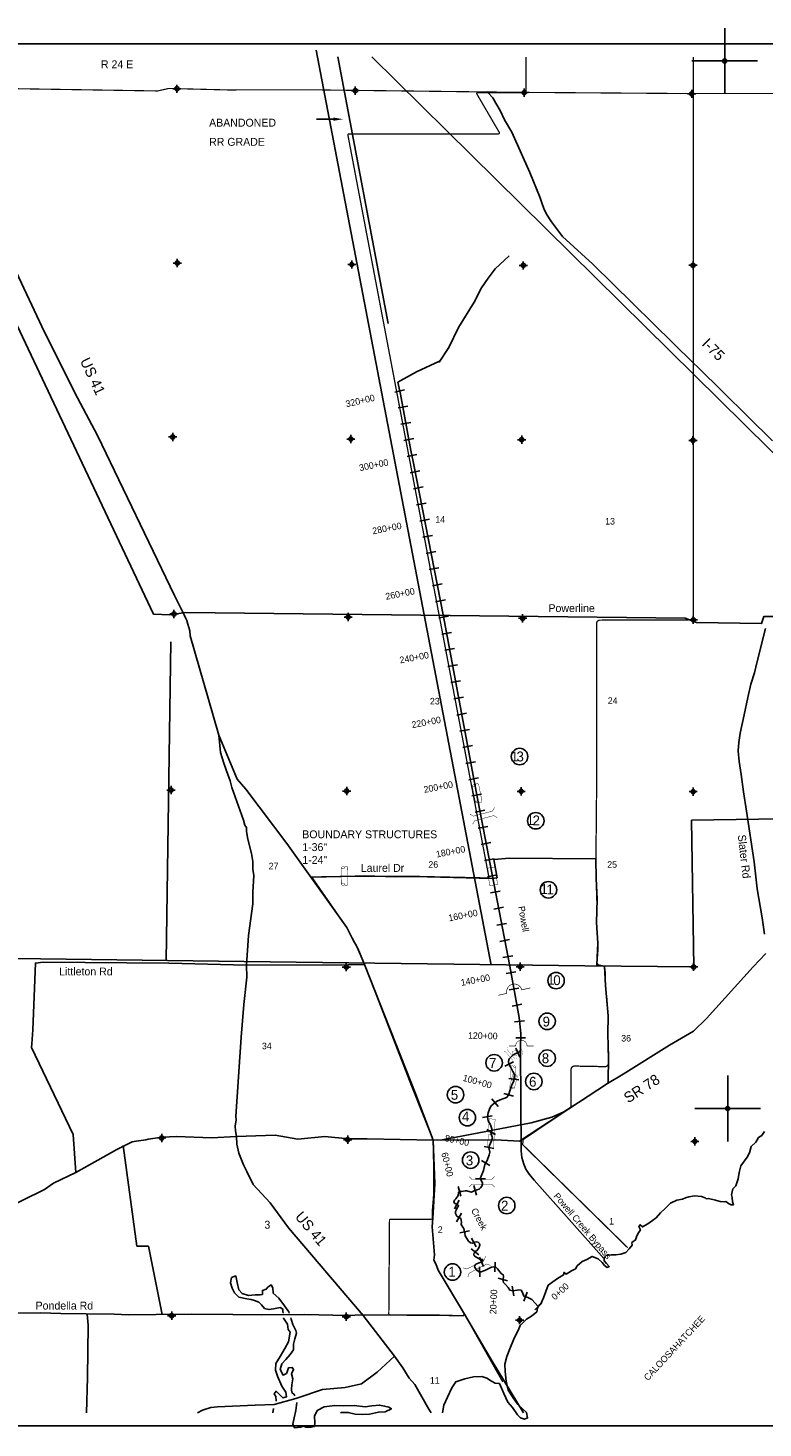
# Model space of a CAD drawing. Extents: x 170739 to 248591, y 831254 to 888536.
# Tile 2 of 3: x 199194 to 221528, y 845707 to 888246. Entities that reach past the tile are written whole.
import ezdxf
from ezdxf.enums import TextEntityAlignment as Align

# ---------------------------------------------------------------- set-up
doc = ezdxf.new("R2010")
doc.units = 0
doc.header["$LTSCALE"] = 1067
doc.header["$PDMODE"] = 34
doc.header["$PDSIZE"] = 125
for name, pattern in [('DASHED', [0]), ('DIVIDE', [0]), ('PHANTOM', [0]), ('STREAM', [0])]:
    doc.linetypes.add(name, pattern=pattern)
doc.layers.get('0').update_dxf_attribs({"linetype": 'CONTINUOUS'})
for name, color, linetype in [('BORDER', 1, 'CONTINUOUS'), ('COUNTY', 15, 'PHANTOM'), ('MAJROADS', 9, 'CONTINUOUS'), ('POWERLINES', 11, 'DIVIDE'), ('RR', 13, 'CONTINUOUS'), ('SEC', 2, 'CONTINUOUS'), ('STATIONS', 7, 'CONTINUOUS'), ('STRUCTTEXT', 7, 'CONTINUOUS'), ('STRUCTURES', 10, 'CONTINUOUS'), ('TEXT', 7, 'CONTINUOUS'), ('TRUNKS', 5, 'STREAM'), ('WATER', 4, 'CONTINUOUS'), ('WSHEDS', 3, 'CONTINUOUS')]:
    doc.layers.add(name, color=color, linetype=linetype)

# ---------------------------------------------------------------- blocks, each defined once
blk = doc.blocks.new('TICK')
at = {"color": 0}
for points in [[(500, 0), (500, 1000)], [(0, 500), (1000, 500)]]:
    blk.add_lwpolyline(points, dxfattribs=at)
blk.add_point((500, 500), dxfattribs=at)
blk = doc.blocks.new('BRIDGE')
at = {"layer": 'STRUCTURES', "color": 0, "const_width": 20}
for points in [[(-234, -534), (-101, -402), (-101, 496), (-234, 629)], [(244, -534), (112, -402), (112, 496), (244, 629)]]:
    blk.add_lwpolyline(points, dxfattribs=at)
blk = doc.blocks.new('WEIR')
at = {"layer": 'STRUCTURES', "color": 0, "const_width": 30}
blk.add_lwpolyline([(13, 761), (13, 358, -1), (13, -332), (13, -734)], format="xyb", dxfattribs=at)
blk = doc.blocks.new('BOX')
at = {"layer": 'STRUCTURES', "color": 0, "const_width": 20}
blk.add_lwpolyline([(-377, -171), (433, -171), (433, 189), (-377, 189)], close=True, dxfattribs=at)
blk = doc.blocks.new('RCP')
at = {"layer": 'STRUCTURES', "color": 0, "const_width": 20}
for points in [[(-354, 160, 0.802976), (-374, 25, 0.802976)], [(-374, 25, 0.489412), (-354, -140, 0.489412)], [(-354, -140, 0.606659), (-374, 25, 0.606659)], [(415, 25, 0.606659), (396, -140, 0.606659)], [(415, 25, 0.802976), (396, 160, 0.802976)], [(396, -140, 0.489412), (415, 25, 0.489412)]]:
    blk.add_lwpolyline(points, format="xyb", dxfattribs=at)
for points in [[(396, 160), (-354, 160)], [(-354, -140), (396, -140)]]:
    blk.add_lwpolyline(points, dxfattribs=at)

msp = doc.modelspace()

# ---------------------------------------------------------------- linework, layer by layer
at = {"layer": 'BORDER', "color": 0}
msp.add_lwpolyline([(184591, 845769), (184591, 887769), (248591, 887769), (248591, 845769)], close=True, dxfattribs=at)
at = {"layer": 'COUNTY', "color": 0, "const_width": 35}
msp.add_lwpolyline([(248191, 886053), (245934, 886091), (240641, 886112), (235204, 886133), (229902, 886179), (224751, 886258), (219114, 886255), (214022, 886292), (208887, 886354), (208291, 886361), (207917, 886369), (205273, 886364), (203468, 886409), (203133, 886333), (198116, 886413), (197109, 886415), (196675, 886413), (193006, 886483), (190661, 886554), (187671, 886546), (184991, 886576)], dxfattribs=at)
at = {"layer": 'MAJROADS', "color": 0}
for p, q in [((202083, 854292), (202497, 851228)), ((202497, 851228), (202859, 851228)), ((202859, 851228), (203268, 849155)), ((207330, 846606), (206677, 846422))]:
    msp.add_line(p, q, dxfattribs=at)
for points in [[(213139, 886311), (213164, 886285)], [(213164, 886285), (213314, 886126), (213413, 885966), (213537, 885739), (213669, 885453), (213893, 885082), (214445, 883855), (214758, 883090), (214807, 882931), (214873, 882763), (214947, 882586), (215104, 882359), (215436, 881912), (216360, 881067), (219410, 878068), (219554, 877927), (221817, 875698)], [(198684, 881159), (199699, 879007), (200698, 877005), (201301, 875861), (203644, 871000), (203942, 870412), (203983, 870328), (204024, 870243), (204049, 870134), (204114, 869924), (204121, 869773), (204816, 867355), (204995, 866759), (205042, 866231), (205148, 865912), (205230, 865676), (205337, 865374), (205386, 865164), (205747, 864181), (205780, 864022), (205829, 863954), (205837, 863828), (205877, 863602), (205983, 863165), (206023, 862922), (206029, 862687), (206053, 862495), (206024, 861984), (206022, 861632), (205897, 860669), (205832, 859773), (205846, 859404), (205756, 858575), (205673, 857579), (205513, 855167), (205520, 855066), (205485, 854882), (205501, 854740), (205525, 854564), (205540, 854329), (205605, 854060), (205745, 853707), (205844, 853497), (206034, 853110), (206557, 852553), (207105, 851787), (209381, 849130), (210335, 847892), (210584, 847538), (210774, 847226), (210949, 847032), (211371, 846284), (211441, 846169)], [(221572, 860714), (221508, 861209), (221356, 862090), (221261, 862912), (221029, 864447), (220933, 865034), (220870, 865562), (220806, 865957), (220775, 866284), (220794, 866535), (220838, 866820), (220959, 867372), (221072, 867899), (221159, 868309), (221270, 868651), (221339, 868961), (221607, 869998)], [(204995, 866759), (205546, 865418), (205812, 865114), (207057, 863471), (208881, 860918), (209087, 860506), (209145, 860413), (209220, 860279), (209417, 859791), (210979, 855841), (211502, 854456), (211554, 853130), (211492, 852081), (211477, 851824), (211546, 850969), (211528, 850810), (211586, 850700), (211660, 850507), (212454, 849169)], [(207809, 862449), (207817, 862449), (209133, 862473), (209418, 862488), (210373, 862456), (210934, 862468), (213297, 862400), (213448, 862425), (213351, 862978), (213821, 863025), (216452, 863006), (216456, 862402), (216493, 861774), (216471, 861070), (216508, 860441), (216478, 859779), (216713, 859744), (216742, 859149), (216819, 858235), (216815, 857674), (216835, 856986), (216821, 856207)], [(198355, 852300), (199700, 852952), (199970, 853151), (200643, 853473), (201897, 854167), (202359, 854398), (202477, 854423), (202770, 854462), (202846, 854487), (203282, 854542), (203710, 854564), (204765, 854523), (205525, 854564), (206702, 854609), (207396, 854486), (208210, 854564), (208930, 854492), (209500, 854496), (211502, 854456), (213396, 854458), (214133, 854419), (216802, 856176), (217282, 856457), (218688, 857343), (219420, 857765), (219809, 858148), (221228, 859721), (221617, 860129)], [(208914, 859778), (205832, 859773), (203476, 859827), (199656, 859865), (199421, 859833), (199339, 857806), (199310, 857379), (199301, 857270), (200563, 854621), (200643, 853473)], [(208914, 859778), (209389, 859790)], [(211729, 854456), (214486, 854978), (215116, 855151), (215479, 855309), (216141, 855734)], [(198853, 849192), (199583, 849203), (200194, 849182), (200965, 849176), (201811, 849162), (202255, 849150), (203085, 849152), (204149, 849170), (205414, 849152), (206277, 849146), (207601, 849153), (208892, 849126), (209370, 849148), (210710, 849138), (211540, 849140), (212419, 849117)], [(200990, 849168), (200990, 849168), (201021, 848832), (201001, 847240), (200975, 846169)], [(212454, 849169), (213075, 848117), (213298, 847738), (214254, 846169)], [(210335, 847892), (209801, 847404), (209329, 847047), (208834, 846942), (208147, 846880), (207391, 846626), (207330, 846606)], [(206677, 846422), (206099, 846401), (204950, 846351), (204749, 846327), (204497, 846246), (204341, 846169)]]:
    msp.add_lwpolyline(points, dxfattribs=at)
at = {"layer": 'POWERLINES', "color": 0}
for points in [[(207953, 887569), (213270, 859769)], [(230833, 870395), (228102, 870392), (227198, 870904), (226531, 870369), (221549, 870360), (221484, 870151), (219511, 870185), (219164, 870316), (203993, 870487), (203499, 870412), (203012, 870433), (195811, 885636)], [(203530, 869596), (203395, 859901)], [(235112, 864269), (229949, 864268), (224781, 864258), (219356, 864172), (219424, 859724), (216113, 859751), (205755, 859878), (198023, 859984)]]:
    msp.add_lwpolyline(points, dxfattribs=at)
at = {"layer": 'RR', "color": 0}
for points in [[(208605, 887369), (210142, 879268)], [(209637, 887369), (232280, 865032), (233421, 863858), (233610, 863541), (233739, 863199), (233753, 862685), (233791, 862310), (233583, 853852), (233529, 853473), (233376, 853058), (232853, 852474), (224273, 846323), (224036, 846169)]]:
    msp.add_lwpolyline(points, dxfattribs=at)
at = {"layer": 'SEC', "color": 0}
for p in [(203718, 886399), (209137, 886344), (214271, 886282), (219364, 886246), (203731, 881105), (209033, 881059), (214243, 881031), (219402, 881036), (203593, 875821), (209003, 875757), (214197, 875737), (219398, 875717), (203630, 870443), (208923, 870347), (214225, 870309), (219410, 870264), (203542, 865091), (208878, 865061), (214180, 865049), (219406, 865045), (208865, 859709), (214150, 859722), (219419, 859718), (203258, 854521), (208911, 854465), (219457, 854415), (203563, 849117), (208865, 849088), (214133, 848983)]:
    msp.add_point(p, dxfattribs=at)
at = {"layer": 'STATIONS', "color": 0}
for p, q in [((210344, 877185), (210636, 877253)), ((210438, 876701), (210733, 876755)), ((210528, 876209), (210823, 876264)), ((210619, 875717), (210914, 875772)), ((210713, 875223), (211007, 875284)), ((210811, 874734), (211105, 874792)), ((210907, 874244), (211201, 874301)), ((211003, 873753), (211298, 873811)), ((211100, 873262), (211394, 873320)), ((211196, 872772), (211490, 872830)), ((211292, 872281), (211587, 872339)), ((211389, 871790), (211683, 871848)), ((211485, 871300), (211779, 871358)), ((211581, 870809), (211876, 870867)), ((211677, 870320), (211972, 870375)), ((211769, 869828), (212063, 869883)), ((211860, 869337), (212155, 869392)), ((211952, 868845), (212247, 868900)), ((212043, 868354), (212338, 868409)), ((212135, 867862), (212430, 867917)), ((212226, 867371), (212521, 867426)), ((212318, 866879), (212613, 866934)), ((212409, 866388), (212704, 866442)), ((212501, 865896), (212796, 865951)), ((212593, 865404), (212887, 865459)), ((212685, 864912), (212979, 864969)), ((212779, 864421), (213074, 864478)), ((212873, 863930), (213168, 863987)), ((212968, 863439), (213262, 863496)), ((213062, 862948), (213357, 863005)), ((213156, 862457), (213451, 862514)), ((213250, 861966), (213545, 862023)), ((213345, 861475), (213639, 861532)), ((213439, 860984), (213734, 861041)), ((213533, 860493), (213828, 860549)), ((213627, 860002), (213922, 860058)), ((213720, 859512), (214015, 859566)), ((213811, 859020), (214106, 859074)), ((213902, 858528), (214197, 858583)), ((213981, 858047), (214280, 858078)), ((214016, 857567), (214316, 857561)), ((214017, 857252), (214143, 856979)), ((213680, 856698), (213947, 856836)), ((213810, 856324), (214108, 856289)), ((213289, 855708), (213476, 855474)), ((213658, 855875), (213946, 855793)), ((213006, 855139), (213301, 855194)), ((213134, 854772), (213398, 854629)), ((213058, 854260), (213352, 854197)), ((212972, 853835), (213227, 853678)), ((212269, 853041), (212342, 852750)), ((212737, 853071), (212826, 852784)), ((212791, 853292), (213091, 853281)), ((212152, 852370), (212299, 852632)), ((212219, 851973), (212370, 852233)), ((212315, 851633), (212608, 851697)), ((212810, 851212), (212672, 851479)), ((212660, 851150), (212897, 850965)), ((212918, 850894), (213036, 850618)), ((212919, 850304), (212915, 850604)), ((213379, 850448), (213392, 850747)), ((213479, 850262), (213768, 850180)), ((213957, 849725), (213903, 850020)), ((214260, 849558), (214366, 849839)), ((214592, 849296), (214811, 849501))]:
    msp.add_line(p, q, dxfattribs=at)
at = {"layer": 'STRUCTTEXT', "color": 0}
for centre in [(214131, 866110), (214624, 864158), (215009, 862060), (215241, 859301), (214970, 858065), (214970, 856944), (213359, 856803), (214565, 856236), (212186, 855834), (212546, 855137), (212645, 853846), (213742, 852466), (212093, 850446)]:
    msp.add_circle(centre, 250, dxfattribs=at)
at = {"layer": 'TEXT', "color": 0}
msp.add_line((208469, 885475), (207960, 885475), dxfattribs=at)
msp.add_solid([(208469, 885525), (208469, 885425), (208769, 885475)], dxfattribs=at)
at = {"layer": 'TRUNKS', "color": 0}
msp.add_lwpolyline([(214701, 849398), (214506, 849607), (214385, 849671), (214263, 849717), (214220, 849828), (214175, 849893), (214112, 849905), (214059, 849896), (213929, 849872), (213832, 849897), (213787, 849981), (213708, 850066), (213644, 850128), (213618, 850204), (213641, 850285), (213647, 850322), (213636, 850361), (213568, 850402), (213461, 850545), (213410, 850596), (213336, 850600), (213277, 850597), (213073, 850489), (213012, 850469), (212960, 850455), (212903, 850454), (212857, 850486), (212793, 850551), (212764, 850599), (212772, 850642), (212806, 850682), (213000, 850766), (213010, 850796), (213005, 850829), (212942, 850830), (212836, 850883), (212753, 850941), (212743, 850989), (212756, 851029), (212790, 851073), (212855, 851120), (212898, 851181), (212919, 851264), (212911, 851315), (212878, 851349), (212817, 851361), (212762, 851356), (212697, 851323), (212641, 851331), (212583, 851387), (212476, 851542), (212471, 851625), (212450, 851721), (212440, 851765), (212405, 851812), (212354, 851892), (212370, 851960), (212361, 852021), (212342, 852075), (212287, 852107), (212223, 852146), (212185, 852220), (212187, 852283), (212210, 852349), (212235, 852399), (212268, 852433), (212278, 852457), (212274, 852470), (212243, 852491), (212159, 852538), (212130, 852577), (212149, 852630), (212190, 852672), (212261, 852771), (212279, 852869), (212296, 852894), (212333, 852903), (212360, 852890), (212484, 852916), (212525, 852914), (212626, 852883), (212670, 852875), (212713, 852897), (212763, 852922), (212902, 852965), (212946, 853001), (212980, 853060), (213005, 853117), (213005, 853148), (212960, 853234), (212940, 853265), (212941, 853308), (213032, 853528), (213076, 853718), (213146, 853833), (213212, 854002), (213223, 854092), (213202, 854216), (213219, 854292), (213282, 854431), (213305, 854527), (213273, 854634), (213257, 854684), (213287, 854739), (213293, 854793), (213243, 854921), (213176, 855045), (213152, 855171), (213177, 855281), (213213, 855395), (213257, 855481), (213333, 855551), (213428, 855627), (213541, 855674), (213654, 855720), (213738, 855747), (213798, 855822), (213844, 855984), (213901, 856131), (213952, 856248), (213976, 856444), (213929, 856538), (213868, 856661), (213810, 856774), (213791, 856837), (213801, 856903), (213814, 856929), (213870, 856971), (213935, 857049), (214160, 857152), (214159, 857239), (214169, 857694), (214118, 858182), (213831, 859737), (212812, 865044), (211822, 870362), (210896, 875079), (210828, 875410), (210513, 877122), (210429, 877483), (210999, 877803), (211696, 878125), (211685, 878094), (211980, 878541), (212274, 879150), (212755, 879912), (212978, 880349), (213175, 880644), (213389, 880929), (213812, 881323)], dxfattribs=at)
at = {"layer": 'TRUNKS', "color": 0, "linetype": 'DASHED'}
msp.add_lwpolyline([(216700, 850844), (214573, 853236), (214427, 853416), (214326, 853576), (214263, 853723), (214202, 853924), (214175, 854128), (214160, 857152)], dxfattribs=at)
at = {"layer": 'WATER', "color": 0}
for points in [[(211789, 846169), (211829, 846396), (211940, 846647), (212076, 846931), (212194, 847106), (212463, 847204), (212731, 847261), (212983, 847268), (213133, 847225), (213283, 847132), (213392, 847073), (213517, 847063), (213657, 846753), (213773, 846492), (213914, 846332), (214072, 846105), (214163, 846012), (214280, 845978), (214373, 846011), (214340, 846179), (214224, 846288), (214082, 846423), (213933, 846625), (213784, 846861), (213719, 847129), (213695, 847422), (213688, 847649), (213749, 847883), (213834, 848117), (213945, 848384), (214106, 848718), (214148, 848826), (214342, 849009), (214494, 849100), (214654, 849233), (214680, 849350), (214714, 849425), (214781, 849475), (214857, 849667), (214934, 849851), (215002, 850043), (215288, 850251), (215465, 850358), (215482, 850434), (215549, 850383), (215709, 850482), (215835, 850540), (215877, 850632), (216037, 850765), (216171, 850823), (216340, 850922), (216515, 850846), (216640, 850736), (216715, 850643), (216798, 850584), (216857, 850617), (216774, 850710), (216707, 850786), (216699, 850836), (216708, 850895), (216759, 850953), (216918, 850969), (217052, 850968), (217211, 850992), (217362, 851041), (217463, 851149), (217548, 851266), (217540, 851341), (217658, 851424), (217692, 851550), (217743, 851641), (217802, 851733), (217753, 851834), (217795, 851884), (217870, 851816), (218029, 851907), (218172, 852007), (218282, 852090), (218417, 852240), (218560, 852381), (218720, 852539), (218905, 852630), (219081, 852663), (219169, 852705), (219274, 852728), (219442, 852761), (219660, 852742), (219768, 852700), (219801, 852675), (219877, 852682), (220086, 852631), (220228, 852588), (220353, 852579), (220404, 852587), (220479, 852528), (220562, 852485), (220629, 852485), (220605, 852577), (220589, 852711), (220573, 852795), (220590, 852879), (220616, 852979), (220700, 853062), (220777, 853279), (220803, 853472), (220855, 853672), (221049, 853939), (221117, 854064), (221169, 854265), (221312, 854390), (221388, 854532), (221497, 854598), (221574, 854715)], [(206946, 849196), (206942, 849252), (206934, 849320), (206859, 849370), (206649, 849330), (206515, 849306), (206381, 849340), (206290, 849450), (206207, 849534), (206073, 849577), (205973, 849611), (205847, 849628), (205604, 849680), (205471, 849815), (205397, 849958), (205348, 850118), (205382, 850277), (205508, 850326), (205549, 850125), (205598, 849907), (205697, 849789), (205890, 849737), (206099, 849752), (206242, 849751), (206317, 849768), (206318, 849885), (206435, 849926), (206486, 849984), (206579, 850059), (206637, 849967), (206644, 849807), (206819, 849655), (206985, 849420), (207118, 849235), (207131, 849196)], [(206731, 846523), (206723, 846666), (206674, 846750), (206733, 846825), (206941, 846622), (207050, 846655), (207026, 846798), (206910, 846983), (206778, 847277), (206712, 847461), (206722, 847662), (206857, 847879), (207001, 848121), (207111, 848330), (207164, 848614), (207097, 848699), (207082, 848866), (206957, 849043), (206956, 849054)], [(207179, 849054), (207191, 849016), (207241, 848848), (207298, 848731), (207332, 848672), (207348, 848588), (207305, 848421), (207262, 848254), (207261, 848078), (207159, 847944), (207024, 847786), (206906, 847661), (206854, 847486), (206945, 847317), (207046, 847359), (207072, 847417), (207106, 847534), (207223, 847550), (207265, 847483), (207205, 847349), (207238, 847198), (207211, 847014), (207202, 846880), (207210, 846788), (207285, 846729), (207301, 846686)], [(206629, 846169), (206657, 846296)], [(207365, 846483), (207332, 846243), (207280, 846017), (207245, 845824), (207295, 845707), (207471, 845731), (207572, 845758), (207638, 845730), (207789, 845729), (207898, 845753), (207907, 845862), (207900, 846071), (207977, 846238), (208195, 846354), (208522, 846394), (208782, 846384), (209109, 846390), (209444, 846346), (209645, 846378), (209879, 846401), (210030, 846375), (210155, 846341), (210239, 846290), (210046, 846199), (209845, 846192), (209568, 846127), (209367, 846112), (209132, 846130), (208923, 846182), (208722, 846175), (208688, 846169)]]:
    msp.add_lwpolyline(points, dxfattribs=at)
at = {"layer": 'WSHEDS', "color": 0, "const_width": 40}
for points in [[(214326, 887369), (214326, 886315, -0.414214), (214296, 886285), (212860, 886285, 0.578843), (212834, 886240), (213515, 885074, -0.578843), (213489, 885029), (208945, 885029, 0.470347), (208915, 884993), (213198, 862454, -0.477114), (213168, 862419), (210935, 862468, 0.004845), (210934, 862468), (209133, 862473, 0.005205), (209132, 862473), (207873, 862450, 0.599396), (207849, 862403), (208880, 860920, -0.031201), (208882, 860916), (209145, 860414, -0.017622), (209146, 860412), (209417, 859792, -0.01059), (209417, 859791), (210852, 856088, 0.002405), (210852, 856087), (211500, 854461, -0.089081), (211502, 854450), (211524, 853516, -0.005957), (211524, 853515), (211524, 852844, -0.020788), (211524, 852842), (211485, 852369, 0.020788), (211485, 852367), (211485, 852082, -0.414214), (211455, 852052), (210209, 852052, 0.412054), (210179, 852022), (210158, 849172, 0.41599), (210188, 849142), (211539, 849140, -0.006277), (211540, 849140), (212403, 849117, 0.257441), (212429, 849131), (212454, 849169), (213621, 847106)], [(217420, 851181), (214225, 854317), (214240, 854471), (215652, 855419, 0.25004), (215697, 855502), (215697, 856604, -0.419534), (215798, 856704), (216726, 856687, 0.423887), (216828, 856789), (216815, 857672, -0.005905), (216815, 857675), (216820, 858291, 0.021806), (216820, 858300), (216782, 858788, 0.007717), (216781, 858791), (216738, 859185, -0.027317), (216738, 859196), (216738, 859536, 0.030518), (216737, 859548), (216722, 859669, 0.336805), (216638, 859755), (216571, 859765, -0.394323), (216486, 859872), (216512, 860196, 0.025162), (216513, 860206), (216505, 860591, 0.014661), (216505, 860597), (216467, 861081, -0.034296), (216467, 861095), (216487, 861435, 0.021713), (216487, 861444), (216474, 861900, 0.002099), (216474, 861900), (216461, 862253, -0.006138), (216461, 862256), (216452, 863005, -0.005346), (216452, 863007), (216470, 864929, 0.002364), (216470, 864930), (216470, 870153, -0.413056), (216570, 870253), (219310, 870263, 0.413056), (219410, 870363), (219410, 887369)]]:
    msp.add_lwpolyline(points, format="xyb", dxfattribs=at)

# ---------------------------------------------------------------- block references
at = {"color": 0, "xscale": 2, "yscale": 2, "zscale": 2}
for p in [(219364, 886246), (219457, 854415)]:
    msp.add_blockref('TICK', p, dxfattribs=at)
at = {"layer": 'STRUCTTEXT', "color": 0}
for name, p, xscale, yscale, zscale, rotation in [('BRIDGE', (213845, 857030), 0.3751875, 0.3751875, 0.3751875, 40.23635830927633), ('RCP', (213949, 856223), 0.5002500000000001, 0.5002500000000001, 0.5002500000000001, 75.96375653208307), ('RCP', (213950, 856486), 0.5002500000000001, 0.5002500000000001, 0.5002500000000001, 90)]:
    msp.add_blockref(name, p, dxfattribs=dict(at, xscale=xscale, yscale=yscale, zscale=zscale, rotation=rotation))
at = {"layer": 'STRUCTURES', "color": 0}
for name, p, xscale, yscale, zscale, rotation in [('RCP', (212831, 865000), 0.667, 0.667, 0.667, 281.2060126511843), ('BRIDGE', (213008, 864302), 0.667, 0.667, 0.667, 285), ('RCP', (208805, 862492), 0.667, 0.667, 0.667, 270.7989320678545), ('BOX', (213292, 862485), 0.667, 0.667, 0.667, 279.9638624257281), ('WEIR', (213980, 858960), 0.667, 0.667, 0.667, 103), ('WEIR', (214192, 857309), 0.5002500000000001, 0.5002500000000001, 0.5002500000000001, 90), ('BOX', (214052, 857104), 0.3751875, 0.3751875, 0.3751875, 8.746110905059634), ('BOX', (213291, 854879), 0.5002500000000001, 0.5002500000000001, 0.5002500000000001, 86.77545820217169), ('BOX', (213261, 854411), 0.5002500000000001, 0.5002500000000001, 0.5002500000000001, 82.99869109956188), ('BRIDGE', (213018, 853183), 0.667, 0.667, 0.667, 90), ('BRIDGE', (212859, 850624), 0.667, 0.667, 0.667, 117.6581748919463)]:
    msp.add_blockref(name, p, dxfattribs=dict(at, xscale=xscale, yscale=yscale, zscale=zscale, rotation=rotation))

# ---------------------------------------------------------------- texts
at = {"layer": 'MAJROADS', "color": 0}
for s, rotation, p in [('I-75', 315, (219649, 878627)), ('US 41', 295, (200766, 878136)), ('SR 78', 33, (217432, 855565)), ('US 41', 310, (207289, 852117))]:
    msp.add_text(s, height=320, rotation=rotation, dxfattribs=at).set_placement(p)
msp.add_text('Pondella Rd', height=240, dxfattribs=at).set_placement((199425, 849306))
at = {"layer": 'STATIONS', "color": 0}
for s, rotation, p in [('320+00', 13.0054, (209310, 876821)), ('300+00', 11.5709, (209720, 874869)), ('280+00', 11.1044, (210120, 872946)), ('260+00', 11.1044, (210518, 870957)), ('240+00', 10.5509, (210947, 869020)), ('220+00', 10.5509, (211313, 867053)), ('200+00', 10.5509, (211679, 865087)), ('180+00', 10.8671, (212054, 863123)), ('160+00', 10.8671, (212431, 861185)), ('140+00', 10.4657, (212807, 859221)), ('120+00', 358.8418, (213012, 857525)), ('100+00', 344.2122, (212821, 856139)), ('80+00', 347.8943, (212210, 854348)), ('60+00', 284.0098, (211841, 853691)), ('0+00', 43.0938, (215431, 849783)), ('20+00', 87.4028, (213438, 849537))]:
    msp.add_text(s, height=200, rotation=rotation, dxfattribs=at).set_placement(p, align=Align.CENTER)
at = {"layer": 'STRUCTTEXT', "color": 0}
for s, height, p in [('1', 300, (213868, 865961)), ('3', 300, (214039, 865961)), ('1', 300, (214343, 864031)), ('2', 300, (214527, 864018)), ('BOUNDARY STRUCTURES', 240, (207528, 863626)), ('1-36"', 240, (207528, 863237)), ('1-24"', 240, (207528, 862848)), ('1', 300, (214766, 861935)), ('1', 300, (214950, 861923)), ('1', 300, (214972, 859177)), ('0', 300, (215156, 859164)), ('9', 300, (214832, 857906)), ('7', 300, (213205, 856649)), ('8', 300, (214807, 856792)), ('6', 300, (214421, 856077)), ('5', 300, (212043, 855681)), ('4', 300, (212380, 855020)), ('3', 300, (212499, 853687)), ('2', 300, (213568, 852312)), ('1', 300, (211967, 850305))]:
    msp.add_text(s, height=height, dxfattribs=at).set_placement(p)
at = {"layer": 'TEXT', "color": 0}
for s, p in [('R 24 E', (201410, 887023)), ('ABANDONED', (204698, 885249)), ('RR GRADE', (204698, 884667)), ('Powerline', (215009, 870499)), ('Laurel Dr', (209308, 862605)), ('Littleton Rd', (200142, 859459))]:
    msp.add_text(s, height=240, dxfattribs=at).set_placement(p)
for s, height, p in [('14', 200, (211719, 873214)), ('13', 200, (216881, 873159)), ('23', 200, (211556, 867692)), ('24', 200, (216960, 867708)), ('27', 200, (206656, 862682)), ('26', 200, (211509, 862729)), ('25', 200, (216944, 862729)), ('36', 200, (217369, 857451)), ('34', 200, (206451, 857215)), ('1', 200, (216928, 851890)), ('3', 240, (206467, 851764)), ('2', 200, (211719, 851634)), ('11', 200, (211556, 847053))]:
    msp.add_text(s, height=height, dxfattribs=at).set_placement(p, align=Align.CENTER)
msp.add_text('Slater Rd', height=240, rotation=276.4945, dxfattribs=at).set_placement((220763, 863722))
at = {"layer": 'WATER', "color": 0}
for s, rotation, p in [('Powell', 280, (214088, 861546)), ('Powell Creek Bypass', 310.3845, (215150, 852746)), ('Creek', 298.1952, (212649, 852323)), ('CALOOSAHATCHEE', 47.0755, (218031, 847127))]:
    msp.add_text(s, height=200, rotation=rotation, dxfattribs=at).set_placement(p)

doc.saveas('drawing.dxf')
